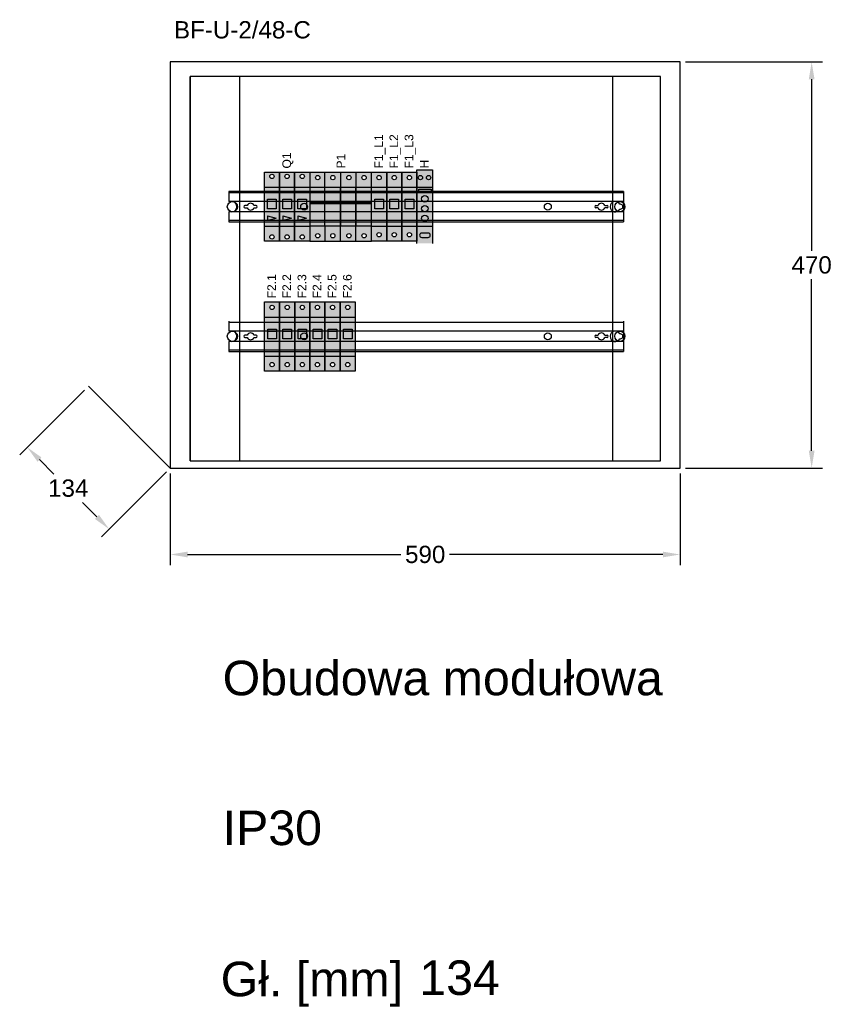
# Model space of a CAD drawing. Header units: millimetres. Extents: x 2267 to 3289, y 1358 to 1509.
# Tile 3 of 3: x 3195 to 3289, y 1389 to 1503. Entities that reach past the tile are written whole.
import ezdxf

# ---------------------------------------------------------------- set-up
doc = ezdxf.new("R2010")
doc.units = ezdxf.units.MM
for name, color, linetype in [('device_rail', 7, 'Continuous'), ('devices', 7, 'Continuous'), ('dimension', 7, 'Continuous'), ('E_TABELKA_opis', 3, 'Continuous'), ('OZNACZENIE', 7, 'Continuous'), ('rear_wall', 7, 'Continuous')]:
    doc.layers.add(name, color=color, linetype=linetype)
doc.styles.get("Standard").update_dxf_attribs({"font": 'arial.ttf'})
doc.dimstyles.get("Standard").update_dxf_attribs({"dimtxt": 0.18, "dimasz": 0.18, "dimexe": 0.18, "dimexo": 0.0625, "dimgap": 0.09, "dimtad": 0, "dimtih": 1, "dimtoh": 1, "dimdec": 4, "dimzin": 0, "dimdsep": 46, "dimtxsty": 'Standard', "dimcen": 0.09, "dimadec": 0, "dimazin": 0, "dimtfac": 1, "dimtdec": 4, "dimtofl": 0, "dimtmove": 0, "dimatfit": 3, "dimfxl": 0, "dimtolj": 1, "dimtzin": 0, "dimarcsym": 0})

# ---------------------------------------------------------------- blocks, each defined once
blk = doc.blocks.new('*D33')
at = {"layer": 'Defpoints', "color": 0, "transparency": 16777216}
for p in [(0, 0), (59, 0), (59, -10)]:
    blk.add_point(p, dxfattribs=at)
at = {"layer": 'dimension', "color": 0, "lineweight": -2, "transparency": 16777216}
for p, q in [((0, -0.62), (0, -11.25)), ((59, -0.62), (59, -11.25)), ((2, -10), (26.67, -10)), ((57, -10), (32.33, -10))]:
    blk.add_line(p, q, dxfattribs=at)
at = {"layer": 'dimension', "color": 0, "transparency": 16777216}
for points in [[(2, -9.67), (2, -10.33), (0, -10)], [(57, -9.67), (57, -10.33), (59, -10)]]:
    blk.add_solid(points, dxfattribs=at)
at = {"layer": 'dimension', "color": 0, "transparency": 16777216, "insert": (29.5, -10), "char_height": 2, "attachment_point": 5}
blk.add_mtext('\\A1;590', dxfattribs=at)
blk = doc.blocks.new('*D34')
at = {"layer": 'Defpoints', "color": 0, "transparency": 16777216}
for p in [(-9.48, 9.48), (-16.55, 2.4), (0, 0)]:
    blk.add_point(p, dxfattribs=at)
at = {"layer": 'dimension', "color": 0, "lineweight": -2, "transparency": 16777216}
for p, q in [((-9.92, 9.03), (-17.43, 1.52)), ((-15.13, 0.99), (-13.46, -0.69)), ((-0.44, -0.44), (-7.95, -7.95)), ((-8.49, -5.66), (-10.16, -3.98))]:
    blk.add_line(p, q, dxfattribs=at)
at = {"layer": 'dimension', "color": 0, "transparency": 16777216}
for points in [[(-14.9, 1.23), (-15.37, 0.75), (-16.55, 2.4)], [(-8.25, -5.42), (-8.72, -5.89), (-7.07, -7.07)]]:
    blk.add_solid(points, dxfattribs=at)
at = {"layer": 'dimension', "color": 0, "transparency": 16777216, "insert": (-11.81, -2.33), "char_height": 2, "attachment_point": 5}
blk.add_mtext('\\A1;134', dxfattribs=at)
blk = doc.blocks.new('*D35')
at = {"layer": 'Defpoints', "color": 0, "transparency": 16777216}
for p in [(59, 47), (59, 0), (74.22, 0)]:
    blk.add_point(p, dxfattribs=at)
at = {"layer": 'dimension', "color": 0, "lineweight": -2, "transparency": 16777216}
for p, q in [((59.62, 47), (75.47, 47)), ((74.22, 45), (74.22, 25.15)), ((74.22, 2), (74.22, 21.85)), ((59.62, 0), (75.47, 0))]:
    blk.add_line(p, q, dxfattribs=at)
at = {"layer": 'dimension', "color": 0, "transparency": 16777216}
for points in [[(73.89, 45), (74.55, 45), (74.22, 47)], [(73.89, 2), (74.55, 2), (74.22, 0)]]:
    blk.add_solid(points, dxfattribs=at)
at = {"layer": 'dimension', "color": 0, "transparency": 16777216, "insert": (74.22, 23.5), "char_height": 2, "attachment_point": 5}
blk.add_mtext('\\A1;470', dxfattribs=at)
blk = doc.blocks.new('opis_rozdzielnicy')
blk.add_text('Gł. [mm]', height=4).set_placement((-75.87, -0.15))
for tag, p in [('RODZAJ_OBUDOWY', (-75.64, 34.68)), ('TYP_OBUDOWY', (-75.64, 26.01)), ('STOPIEN_OCHRONY', (-75.64, 17.34)), ('KLASA_IZOLACJI', (-75.64, 8.67)), ('GLEBOKOSC', (-52.88, 0))]:
    blk.add_attdef(tag, p, '', height=4)
blk = doc.blocks.new('F276284')
at = {"layer": 'devices'}
h = blk.add_hatch(color=9, dxfattribs=at)
h.paths.add_polyline_path([(2.875, -1.25, -1), (2.375, -1.25, -1)], flags=0)
h.paths.add_polyline_path([(1.75, -1.75), (3.5, -1.75), (3.5, 0), (1.75, 0)], flags=0)
h.paths.add_polyline_path([(1.125, -1.25, -1), (0.625, -1.25, -1)], flags=0)
h.paths.add_polyline_path([(1.75, -1.75), (1.75, 0), (0, 0), (0, -1.75)], flags=0)
h.paths.add_polyline_path([(3.125, 2), (2.125, 2), (2.125, 2.875), (2.125, 3.125), (3.125, 3.125), (3.125, 2.875), (3.125, 2.75)], flags=0)
h.paths.add_polyline_path([(2.125, 0.6875), (2.125, 0.8125), (2.125, 0.9375), (2.125, 1.0625), (2.125, 1.1875), (3.125, 0.9375)], flags=0)
h.paths.add_polyline_path([(1.75, 0), (3.5, 0), (3.5, 4.5), (1.75, 4.5)], flags=0)
h.paths.add_polyline_path([(0.375, 2), (0.375, 2.875), (0.375, 3.125), (1.375, 3.125), (1.375, 2.875), (1.375, 2.75), (1.375, 2)], flags=0)
h.paths.add_polyline_path([(0.375, 1.0625), (0.375, 1.1875), (1.375, 0.9375), (0.375, 0.6875), (0.375, 0.8125), (0.375, 0.9375)], flags=0)
h.paths.add_polyline_path([(1.75, 4.5), (0, 4.5), (0, 0), (1.75, 0)], flags=0)
h.paths.add_polyline_path([(1.125, 5.75, -1), (0.625, 5.75, -1)], flags=0)
h.paths.add_polyline_path([(1.75, 6.25), (0, 6.25), (0, 4.5), (1.75, 4.5)], flags=0)
h.paths.add_polyline_path([(2.875, 5.75, -1), (2.375, 5.75, -1)], flags=0)
h.paths.add_polyline_path([(1.75, 4.5), (3.5, 4.5), (3.5, 6.25), (1.75, 6.25)], flags=0)
h.paths.add_polyline_path([(1.375, 2), (1.375, 2.75), (1.375, 2.875), (0.375, 2.875), (0.375, 2)], flags=0)
h.paths.add_polyline_path([(1.375, 3.125), (0.375, 3.125), (0.375, 2.875), (1.375, 2.875)], flags=0)
h.paths.add_polyline_path([(3.125, 2.75), (3.125, 2.875), (2.125, 2.875), (2.125, 2), (3.125, 2)], flags=0)
h.paths.add_polyline_path([(3.125, 3.125), (2.125, 3.125), (2.125, 2.875), (3.125, 2.875)], flags=0)
h.paths.add_polyline_path([(4.625, -1.25, -1), (4.125, -1.25, -1)], flags=0)
h.paths.add_polyline_path([(3.5, -1.75), (5.25, -1.75), (5.25, 0), (3.5, 0)], flags=0)
h.paths.add_polyline_path([(4.875, 2), (3.875, 2), (3.875, 2.875), (3.875, 3.125), (4.875, 3.125), (4.875, 2.875), (4.875, 2.75)], flags=0)
h.paths.add_polyline_path([(3.875, 0.6875), (3.875, 0.8125), (3.875, 0.9375), (3.875, 1.0625), (3.875, 1.1875), (4.875, 0.9375)], flags=0)
h.paths.add_polyline_path([(3.5, 0), (5.25, 0), (5.25, 4.5), (3.5, 4.5)], flags=0)
h.paths.add_polyline_path([(4.875, 2.75), (4.875, 2.875), (3.875, 2.875), (3.875, 2), (4.875, 2)], flags=0)
h.paths.add_polyline_path([(4.875, 3.125), (3.875, 3.125), (3.875, 2.875), (4.875, 2.875)], flags=0)
h.paths.add_polyline_path([(4.625, 5.75, -1), (4.125, 5.75, -1)], flags=0)
h.paths.add_polyline_path([(3.5, 4.5), (5.25, 4.5), (5.25, 6.25), (3.5, 6.25)], flags=0)
h.paths.add_polyline_path([(4.875, 0.9375), (3.875, 1.1875), (3.875, 1.0625), (3.875, 0.9375), (3.875, 0.8125), (3.875, 0.6875)], flags=0)
h.paths.add_polyline_path([(3.125, 0.9375), (2.125, 1.1875), (2.125, 1.0625), (2.125, 0.9375), (2.125, 0.8125), (2.125, 0.6875)], flags=0)
h.paths.add_polyline_path([(0.375, 0.9375), (0.375, 0.8125), (0.375, 0.6875), (1.375, 0.9375), (0.375, 1.1875), (0.375, 1.0625)], flags=0)
at = {"layer": 'devices', "color": 18}
for p, q in [((0, 6.25), (1.75, 6.25)), ((0, -1.75), (0, 6.25)), ((1.75, 6.25), (1.75, -1.75)), ((1.75, -1.75), (1.75, 6.25)), ((1.75, 6.25), (3.5, 6.25)), ((3.5, 6.25), (3.5, -1.75)), ((3.5, -1.75), (3.5, 6.25)), ((3.5, 6.25), (5.25, 6.25)), ((5.25, 6.25), (5.25, -1.75)), ((0.375, 2.875), (0.375, 3.125)), ((0.375, 3.125), (1.375, 3.125)), ((0.375, 2.875), (1.375, 2.875)), ((0.375, 2), (0.375, 2.875)), ((1.375, 3.125), (1.375, 2.75)), ((1.375, 2.875), (1.375, 2)), ((2.125, 3.125), (3.125, 3.125)), ((2.125, 2.875), (2.125, 3.125)), ((2.125, 2), (2.125, 2.875)), ((2.125, 2.875), (3.125, 2.875)), ((3.125, 3.125), (3.125, 2.75)), ((3.125, 2.875), (3.125, 2)), ((3.875, 3.125), (4.875, 3.125)), ((3.875, 2.875), (3.875, 3.125)), ((3.875, 2), (3.875, 2.875)), ((3.875, 2.875), (4.875, 2.875)), ((4.875, 3.125), (4.875, 2.75)), ((4.875, 2.875), (4.875, 2)), ((1.375, 2), (0.375, 2)), ((0.375, 1.1875), (1.375, 0.9375)), ((0.375, 1.1875), (0.375, 1.0625)), ((3.125, 2), (2.125, 2)), ((2.125, 1.1875), (2.125, 1.0625)), ((2.125, 1.1875), (3.125, 0.9375)), ((4.875, 2), (3.875, 2)), ((3.875, 1.1875), (3.875, 1.0625)), ((3.875, 1.1875), (4.875, 0.9375)), ((0.375, 1.0625), (0.375, 0.9375)), ((0.375, 0.6875), (1.375, 0.9375)), ((0.375, 0.9375), (0.375, 0.8125)), ((0.375, 0.8125), (0.375, 0.6875)), ((2.125, 1.0625), (2.125, 0.9375)), ((2.125, 0.9375), (2.125, 0.8125)), ((2.125, 0.6875), (3.125, 0.9375)), ((2.125, 0.8125), (2.125, 0.6875)), ((3.875, 1.0625), (3.875, 0.9375)), ((3.875, 0.9375), (3.875, 0.8125)), ((3.875, 0.6875), (4.875, 0.9375)), ((3.875, 0.8125), (3.875, 0.6875)), ((1.75, -1.75), (0, -1.75)), ((3.5, -1.75), (1.75, -1.75)), ((5.25, -1.75), (3.5, -1.75))]:
    blk.add_line(p, q, dxfattribs=at)
at = {"layer": 'devices', "color": 18, "linetype": 'Continuous'}
for p, q in [((0, 4.5), (1.75, 4.5)), ((1.75, 4.5), (3.5, 4.5)), ((3.5, 4.5), (5.25, 4.5)), ((0, 0), (1.75, 0)), ((1.75, 0), (3.5, 0)), ((3.5, 0), (5.25, 0))]:
    blk.add_line(p, q, dxfattribs=at)
for centre in [(0.875, 5.75), (2.625, 5.75), (4.375, 5.75), (0.875, -1.25), (2.625, -1.25), (4.375, -1.25)]:
    blk.add_circle(centre, 0.25, dxfattribs=at)
at = {"flags": 1}
for tag, p in [('BD', (6.4478, 3.3797)), ('NK', (6.4478, 1.3875)), ('TYP', (6.4478, -0.2126)), ('PO', (6.4478, -1.75))]:
    blk.add_attdef(tag, p, '', height=1, dxfattribs=at)
at = {"layer": 'OZNACZENIE'}
blk.add_attdef('OZ', (3.08, 6.6655), '', height=1, rotation=90, dxfattribs=at)
blk = doc.blocks.new('F952530410')
at = {"layer": 'devices'}
h = blk.add_hatch(color=9, dxfattribs=at)
h.paths.add_polyline_path([(5.35, 0), (5.4, 0), (7.15, 0), (7.15, 2.62), (5.4, 2.62), (5.35, 2.62), (5.35, 0.25)], flags=0)
h.paths.add_polyline_path([(5.35, 0.25), (5.35, 2.62), (3.6, 2.62), (3.55, 2.62), (3.55, 0.25), (3.55, 0), (3.6, 0), (5.35, 0)], flags=0)
h.paths.add_polyline_path([(4.78, -1.13, -1), (4.28, -1.13, -1)], flags=0)
h.paths.add_polyline_path([(3.6, 0), (3.55, 0), (3.55, -1.75), (3.6, -1.75), (5.35, -1.75), (5.35, 0)], flags=0)
h.paths.add_polyline_path([(3.55, 2.62), (1.8, 2.62), (1.75, 2.62), (1.75, 0), (1.8, 0), (3.55, 0), (3.55, 0.25)], flags=0)
h.paths.add_polyline_path([(3.6, 2.62), (5.35, 2.62), (5.35, 2.75), (3.6, 2.75), (3.55, 2.75), (3.55, 2.62)], flags=0)
h.paths.add_polyline_path([(2.93, -1.13, -1), (2.43, -1.13, -1)], flags=0)
h.paths.add_polyline_path([(1.8, 0), (1.75, 0), (1.75, -1.75), (1.8, -1.75), (3.55, -1.75), (3.55, 0)], flags=0)
h.paths.add_polyline_path([(4.78, 5.62, -1), (4.28, 5.62, -1)], flags=0)
h.paths.add_polyline_path([(5.35, 4.5), (5.35, 6.25), (3.6, 6.25), (3.55, 6.25), (3.55, 4.5), (3.6, 4.5)], flags=0)
h.paths.add_polyline_path([(5.35, 2.75), (5.4, 2.75), (7.15, 2.75), (7.15, 4.5), (5.4, 4.5), (5.35, 4.5)], flags=0)
h.paths.add_polyline_path([(5.35, 2.62), (5.4, 2.62), (7.15, 2.62), (7.15, 2.75), (5.4, 2.75), (5.35, 2.75)], flags=0)
h.paths.add_polyline_path([(3.55, 2.75), (3.6, 2.75), (5.35, 2.75), (5.35, 4.5), (3.6, 4.5), (3.55, 4.5)], flags=0)
h.paths.add_polyline_path([(3.55, 4.5), (1.8, 4.5), (1.75, 4.5), (1.75, 2.75), (1.8, 2.75), (3.55, 2.75)], flags=0)
h.paths.add_polyline_path([(2.93, 5.62, -1), (2.43, 5.62, -1)], flags=0)
h.paths.add_polyline_path([(3.55, 6.25), (1.8, 6.25), (1.75, 6.25), (1.75, 4.5), (1.8, 4.5), (3.55, 4.5)], flags=0)
h.paths.add_polyline_path([(1.18, -1.13, -1), (0.68, -1.13, -1)], flags=0)
h.paths.add_polyline_path([(0, 0), (0, -1.75), (1.75, -1.75), (1.75, 0)], flags=0)
h.paths.add_polyline_path([(0, 0), (1.75, 0), (1.75, 2.62), (0, 2.62)], flags=0)
h.paths.add_polyline_path([(3.55, 2.75), (1.8, 2.75), (1.75, 2.75), (1.75, 2.62), (1.8, 2.62), (3.55, 2.62)], flags=0)
h.paths.add_polyline_path([(1.75, 4.5), (0, 4.5), (0, 2.75), (1.75, 2.75)], flags=0)
h.paths.add_polyline_path([(1.18, 5.62, -1), (0.68, 5.62, -1)], flags=0)
h.paths.add_polyline_path([(1.75, 6.25), (0, 6.25), (0, 4.5), (1.75, 4.5)], flags=0)
h.paths.add_polyline_path([(1.75, 2.75), (0, 2.75), (0, 2.62), (1.75, 2.62)], flags=0)
h.paths.add_polyline_path([(6.53, 5.62, -1), (6.03, 5.62, -1)], flags=0)
h.paths.add_polyline_path([(5.4, 4.5), (7.15, 4.5), (7.15, 6.25), (5.4, 6.25), (5.35, 6.25), (5.35, 4.5)], flags=0)
h.paths.add_polyline_path([(6.53, -1.13, -1), (6.03, -1.13, -1)], flags=0)
h.paths.add_polyline_path([(5.4, 0), (5.35, 0), (5.35, -1.75), (5.4, -1.75), (7.15, -1.75), (7.15, 0)], flags=0)
h = blk.add_hatch(color=9, dxfattribs=at)
h.paths.add_polyline_path([(5.35, 0), (5.4, 0), (7.15, 0), (7.15, 2.62), (5.4, 2.62), (5.35, 2.62), (5.35, 0.25)], flags=0)
h.paths.add_polyline_path([(5.35, 0.25), (5.35, 2.62), (3.6, 2.62), (3.55, 2.62), (3.55, 0.25), (3.55, 0), (3.6, 0), (5.35, 0)], flags=0)
h.paths.add_polyline_path([(4.78, -1.13, -1), (4.28, -1.13, -1)], flags=0)
h.paths.add_polyline_path([(3.6, 0), (3.55, 0), (3.55, -1.75), (3.6, -1.75), (5.35, -1.75), (5.35, 0)], flags=0)
h.paths.add_polyline_path([(3.55, 2.62), (1.8, 2.62), (1.75, 2.62), (1.75, 0), (1.8, 0), (3.55, 0), (3.55, 0.25)], flags=0)
h.paths.add_polyline_path([(3.6, 2.62), (5.35, 2.62), (5.35, 2.75), (3.6, 2.75), (3.55, 2.75), (3.55, 2.62)], flags=0)
h.paths.add_polyline_path([(2.93, -1.13, -1), (2.43, -1.13, -1)], flags=0)
h.paths.add_polyline_path([(1.8, 0), (1.75, 0), (1.75, -1.75), (1.8, -1.75), (3.55, -1.75), (3.55, 0)], flags=0)
h.paths.add_polyline_path([(4.78, 5.62, -1), (4.28, 5.62, -1)], flags=0)
h.paths.add_polyline_path([(5.35, 4.5), (5.35, 6.25), (3.6, 6.25), (3.55, 6.25), (3.55, 4.5), (3.6, 4.5)], flags=0)
h.paths.add_polyline_path([(5.35, 2.75), (5.4, 2.75), (7.15, 2.75), (7.15, 4.5), (5.4, 4.5), (5.35, 4.5)], flags=0)
h.paths.add_polyline_path([(5.35, 2.62), (5.4, 2.62), (7.15, 2.62), (7.15, 2.75), (5.4, 2.75), (5.35, 2.75)], flags=0)
h.paths.add_polyline_path([(3.55, 2.75), (3.6, 2.75), (5.35, 2.75), (5.35, 4.5), (3.6, 4.5), (3.55, 4.5)], flags=0)
h.paths.add_polyline_path([(3.55, 4.5), (1.8, 4.5), (1.75, 4.5), (1.75, 2.75), (1.8, 2.75), (3.55, 2.75)], flags=0)
h.paths.add_polyline_path([(2.93, 5.62, -1), (2.43, 5.62, -1)], flags=0)
h.paths.add_polyline_path([(3.55, 6.25), (1.8, 6.25), (1.75, 6.25), (1.75, 4.5), (1.8, 4.5), (3.55, 4.5)], flags=0)
h.paths.add_polyline_path([(1.18, -1.13, -1), (0.68, -1.13, -1)], flags=0)
h.paths.add_polyline_path([(0, 0), (0, -1.75), (1.75, -1.75), (1.75, 0)], flags=0)
h.paths.add_polyline_path([(0, 0), (1.75, 0), (1.75, 2.62), (0, 2.62)], flags=0)
h.paths.add_polyline_path([(3.55, 2.75), (1.8, 2.75), (1.75, 2.75), (1.75, 2.62), (1.8, 2.62), (3.55, 2.62)], flags=0)
h.paths.add_polyline_path([(1.75, 4.5), (0, 4.5), (0, 2.75), (1.75, 2.75)], flags=0)
h.paths.add_polyline_path([(1.18, 5.62, -1), (0.68, 5.62, -1)], flags=0)
h.paths.add_polyline_path([(1.75, 6.25), (0, 6.25), (0, 4.5), (1.75, 4.5)], flags=0)
h.paths.add_polyline_path([(1.75, 2.75), (0, 2.75), (0, 2.62), (1.75, 2.62)], flags=0)
h.paths.add_polyline_path([(6.53, 5.62, -1), (6.03, 5.62, -1)], flags=0)
h.paths.add_polyline_path([(5.4, 4.5), (7.15, 4.5), (7.15, 6.25), (5.4, 6.25), (5.35, 6.25), (5.35, 4.5)], flags=0)
h.paths.add_polyline_path([(6.53, -1.13, -1), (6.03, -1.13, -1)], flags=0)
h.paths.add_polyline_path([(5.4, 0), (5.35, 0), (5.35, -1.75), (5.4, -1.75), (7.15, -1.75), (7.15, 0)], flags=0)
at = {"layer": 'devices', "color": 18}
for p, q in [((0, 6.25), (1.8, 6.25)), ((0, 6.25), (0, -1.75)), ((0, 6.25), (1.8, 6.25)), ((0, 6.25), (0, -1.75)), ((1.75, 4.5), (1.75, 6.25)), ((1.75, 4.5), (1.75, 6.25)), ((1.8, 6.25), (3.6, 6.25)), ((1.8, 6.25), (3.6, 6.25)), ((3.55, 6.25), (3.55, 0)), ((3.55, 6.25), (3.55, 0)), ((3.6, 6.25), (5.4, 6.25)), ((3.6, 6.25), (5.4, 6.25)), ((5.35, 6.25), (5.35, 0)), ((5.35, 6.25), (5.35, 0)), ((5.4, 6.25), (7.15, 6.25)), ((5.4, 6.25), (7.15, 6.25)), ((7.15, -1.75), (7.15, 6.25)), ((7.15, -1.75), (7.15, 6.25)), ((0, 4.5), (1.8, 4.5)), ((0, 4.5), (1.8, 4.5)), ((0, 4.5), (1.8, 4.5)), ((1.75, 0), (1.75, 4.5)), ((1.75, 0), (1.75, 4.5)), ((1.75, 0), (1.75, 4.5)), ((1.8, 4.5), (3.6, 4.5)), ((1.8, 4.5), (3.6, 4.5)), ((1.8, 4.5), (3.6, 4.5)), ((3.55, 0), (3.55, 4.5)), ((3.55, 0), (3.55, 4.5)), ((3.55, 0), (3.55, 4.5)), ((3.6, 4.5), (5.4, 4.5)), ((3.6, 4.5), (5.4, 4.5)), ((3.6, 4.5), (5.4, 4.5)), ((5.35, 0), (5.35, 4.5)), ((5.35, 0), (5.35, 4.5)), ((5.35, 0), (5.35, 4.5)), ((5.4, 4.5), (7.15, 4.5)), ((5.4, 4.5), (7.15, 4.5)), ((5.4, 4.5), (7.15, 4.5)), ((0, 2.75), (1.8, 2.75)), ((0, 2.75), (1.8, 2.75)), ((0, 2.75), (1.8, 2.75)), ((0, 2.62), (1.8, 2.62)), ((0, 2.62), (1.8, 2.62)), ((0, 2.62), (1.8, 2.62)), ((1.8, 2.75), (3.6, 2.75)), ((1.8, 2.75), (3.6, 2.75)), ((1.8, 2.75), (3.6, 2.75)), ((1.8, 2.62), (3.6, 2.62)), ((1.8, 2.62), (3.6, 2.62)), ((1.8, 2.62), (3.6, 2.62)), ((3.6, 2.75), (5.4, 2.75)), ((3.6, 2.75), (5.4, 2.75)), ((3.6, 2.75), (5.4, 2.75)), ((3.6, 2.62), (5.4, 2.62)), ((3.6, 2.62), (5.4, 2.62)), ((3.6, 2.62), (5.4, 2.62)), ((5.4, 2.75), (7.15, 2.75)), ((5.4, 2.75), (7.15, 2.75)), ((5.4, 2.75), (7.15, 2.75)), ((5.4, 2.62), (7.15, 2.62)), ((5.4, 2.62), (7.15, 2.62)), ((5.4, 2.62), (7.15, 2.62)), ((1.8, 0), (0, 0)), ((1.8, 0), (0, 0)), ((1.8, 0), (0, 0)), ((1.75, 0), (1.75, -1.75)), ((1.75, 0), (1.75, -1.75)), ((1.75, 0), (1.75, -1.75)), ((3.6, 0), (1.8, 0)), ((3.6, 0), (1.8, 0)), ((3.6, 0), (1.8, 0)), ((3.55, -1.75), (3.55, 0.25)), ((3.55, -1.75), (3.55, 0.25)), ((3.55, -1.75), (3.55, 0.25)), ((5.4, 0), (3.6, 0)), ((5.4, 0), (3.6, 0)), ((5.4, 0), (3.6, 0)), ((5.35, -1.75), (5.35, 0.25)), ((5.35, -1.75), (5.35, 0.25)), ((5.35, -1.75), (5.35, 0.25)), ((7.15, 0), (5.4, 0)), ((7.15, 0), (5.4, 0)), ((7.15, 0), (5.4, 0)), ((0, -1.75), (1.8, -1.75)), ((0, -1.75), (1.8, -1.75)), ((0, -1.75), (1.8, -1.75)), ((1.8, -1.75), (3.6, -1.75)), ((1.8, -1.75), (3.6, -1.75)), ((1.8, -1.75), (3.6, -1.75)), ((3.6, -1.75), (5.4, -1.75)), ((3.6, -1.75), (5.4, -1.75)), ((3.6, -1.75), (5.4, -1.75)), ((5.4, -1.75), (7.15, -1.75)), ((5.4, -1.75), (7.15, -1.75)), ((5.4, -1.75), (7.15, -1.75))]:
    blk.add_line(p, q, dxfattribs=at)
for centre in [(0.93, 5.62), (0.93, 5.62), (0.93, 5.62), (2.67, 5.62), (2.67, 5.62), (2.67, 5.62), (4.53, 5.62), (4.53, 5.62), (4.53, 5.62), (6.28, 5.62), (6.28, 5.62), (6.28, 5.62), (0.93, -1.12), (0.93, -1.12), (0.93, -1.12), (2.67, -1.12), (2.67, -1.12), (2.67, -1.12), (4.53, -1.12), (4.53, -1.12), (4.53, -1.12), (6.28, -1.12), (6.28, -1.12), (6.28, -1.12)]:
    blk.add_circle(centre, 0.25, dxfattribs=at)
at = {"flags": 1}
for tag, p in [('BD', (8.97, 3.38)), ('NK', (8.97, 1.39)), ('TYP', (8.97, -0.21)), ('PO', (8.97, -1.75))]:
    blk.add_attdef(tag, p, '', height=1, dxfattribs=at)
at = {"layer": 'OZNACZENIE'}
blk.add_attdef('OZ', (4.1, 6.67), '', height=1, rotation=90, dxfattribs=at)
blk = doc.blocks.new('247596')
at = {"layer": 'devices'}
h = blk.add_hatch(color=9, dxfattribs=at)
h.paths.add_polyline_path([(1.38, 2), (1.38, 2.75), (1.38, 2.88), (0.38, 2.88), (0.38, 2)], flags=0)
h.paths.add_polyline_path([(1.38, 3.12), (0.38, 3.12), (0.38, 2.88), (1.38, 2.88)], flags=0)
h.paths.add_polyline_path([(1.12, 5.62, -1), (0.62, 5.62, -1)], flags=0)
h.paths.add_polyline_path([(0, 4.5), (1.75, 4.5), (1.75, 6.25), (0, 6.25)], flags=0)
h.paths.add_polyline_path([(0.38, 2), (0.38, 2.88), (0.38, 3.12), (1.38, 3.12), (1.38, 2.88), (1.38, 2.75), (1.38, 2)], flags=0)
h.paths.add_polyline_path([(0, 0), (1.75, 0), (1.75, 4.5), (0, 4.5)], flags=0)
h.paths.add_polyline_path([(1.12, -1, -1), (0.62, -1, -1)], flags=0)
h.paths.add_polyline_path([(0, -1.75), (1.75, -1.75), (1.75, 0), (0, 0)], flags=0)
at = {"layer": 'devices', "color": 18}
for p, q in [((0, -1.75), (0, 6.25)), ((0, 6.25), (1.75, 6.25)), ((1.75, 6.25), (1.75, -1.75)), ((0, 4.5), (1.75, 4.5)), ((0.38, 2.88), (0.38, 3.12)), ((0.38, 3.12), (1.38, 3.12)), ((0.38, 2.88), (1.38, 2.88)), ((0.38, 2), (0.38, 2.88)), ((1.38, 3.12), (1.38, 2.75)), ((1.38, 2.88), (1.38, 2)), ((1.38, 2), (0.38, 2)), ((0, 0), (1.75, 0)), ((1.75, -1.75), (0, -1.75))]:
    blk.add_line(p, q, dxfattribs=at)
for centre in [(0.88, 5.62), (0.88, -1)]:
    blk.add_circle(centre, 0.25, dxfattribs=at)
at = {"flags": 1}
for tag, p in [('BD', (3.65, 3.38)), ('NK', (3.65, 1.39)), ('TYP', (3.65, -0.21)), ('PO', (3.65, -1.75))]:
    blk.add_attdef(tag, p, '', height=1, dxfattribs=at)
at = {"layer": 'OZNACZENIE'}
blk.add_attdef('OZ', (1.33, 6.67), '', height=1, rotation=90, dxfattribs=at)
blk = doc.blocks.new('lampka-3f')
h = blk.add_hatch(color=9)
h.dxf.hatch_style = 1
h.paths.add_polyline_path([(1.8, 8.5), (0, 8.5), (0, 6.5), (1.8, 6.5)])
h.paths.add_polyline_path([(1.1, 7.61, -1), (1.6, 7.61, -1)], flags=0)
h.paths.add_polyline_path([(0.15, 7.61, -1), (0.65, 7.61, -1)], flags=16)
h.paths.add_polyline_path([(1.8, 6.5), (0, 6.5), (0, 2), (1.8, 2)])
h.paths.add_polyline_path([(0.22, 5.94), (0.22, 6.26), (1.64, 6.26), (1.64, 5.94)], flags=16)
h.paths.add_polyline_path([(1.28, 5.16, -1), (0.53, 5.16, -1)], flags=0)
h.paths.add_polyline_path([(1.28, 4.02, -1), (0.53, 4.02, -1)], flags=16)
h.paths.add_polyline_path([(1.28, 2.9, -1), (0.53, 2.9, -1)], flags=16)
h.paths.add_polyline_path([(1.1, 7.61, 1), (1.6, 7.61, 1)], flags=16)
h.paths.add_polyline_path([(0.65, 7.61, 1), (0.15, 7.61, 1)], flags=0)
h.paths.add_polyline_path([(1.64, 6.26), (0.22, 6.26), (0.22, 5.94), (1.64, 5.94)], flags=16)
h.paths.add_polyline_path([(1.28, 5.16, 1), (0.53, 5.16, 1)], flags=16)
h.paths.add_polyline_path([(0.53, 4.02, 1), (1.28, 4.02, 1)], flags=0)
h.paths.add_polyline_path([(1.8, 2), (0, 2), (0, 0), (1.8, 0)])
h.paths.add_polyline_path([(1.3, 1.19, -1), (1.3, 0.69), (0.55, 0.69, -1), (0.55, 1.19)], flags=0)
h.paths.add_polyline_path([(1.3, 1.19), (0.55, 1.19, 1), (0.55, 0.69), (1.3, 0.69, 1)], flags=16)
h = blk.add_hatch(color=9)
h.dxf.hatch_style = 1
h.paths.add_polyline_path([(1.1, 7.61, 1), (1.6, 7.61, 1)])
h.paths.add_polyline_path([(0.65, 7.61, 1), (0.15, 7.61, 1)])
h.paths.add_polyline_path([(0.22, 6.26), (0.22, 5.94), (1.64, 5.94), (1.64, 6.26)])
h.paths.add_polyline_path([(0.53, 4.02, 1), (1.28, 4.02, 1)])
h.paths.add_polyline_path([(0.53, 5.16, 1), (1.28, 5.16, 1)])
h.paths.add_polyline_path([(0.53, 2.9, 1), (1.28, 2.9, 1)])
h.paths.add_polyline_path([(0.55, 1.19, 1), (0.55, 0.69), (1.3, 0.69, 1), (1.3, 1.19)])
at = {"layer": 'devices', "color": 18}
for p, q in [((0, 8.5), (1.8, 8.5)), ((0, 0), (0, 8.5)), ((1.8, 8.5), (1.8, 0)), ((0, 6.5), (1.8, 6.5)), ((0, 2), (1.8, 2)), ((1.3, 1.19), (0.55, 1.19)), ((0.55, 0.69), (1.3, 0.69))]:
    blk.add_line(p, q, dxfattribs=at)
blk.add_lwpolyline([(0.22, 6.26), (1.64, 6.26), (1.64, 5.94), (0.22, 5.94)], close=True, dxfattribs=at)
for centre, radius in [((0.4, 7.61), 0.25), ((1.35, 7.61), 0.25), ((0.91, 5.16), 0.375), ((0.91, 4.02), 0.375), ((0.91, 2.9), 0.375)]:
    blk.add_circle(centre, radius, dxfattribs=at)
for centre, start, end in [((0.55, 0.94), 90, 270), ((1.3, 0.94), 270, 90)]:
    blk.add_arc(centre, 0.25, start, end, dxfattribs=at)
blk.add_attdef('H', (1.37, 8.67), '', height=1, rotation=90)
blk = doc.blocks.new('113691a')
at = {"layer": 'device_rail', "color": 18}
for p, q in [((52.440275, 32), (6.759725, 32)), ((6.759725, 32), (6.759725, 30.85)), ((52.440275, 32), (52.440275, 28.5)), ((52.440275, 31.836203), (6.759725, 31.836203)), ((7.109725, 30.85), (6.759725, 30.85)), ((52.440275, 30.85), (7.109725, 30.85)), ((7.109725, 29.65), (6.759725, 29.65)), ((6.759725, 29.65), (6.759725, 28.5)), ((52.440275, 29.65), (7.109725, 29.65)), ((8.9118, 30.37945), (8.642284, 30.37945)), ((8.642284, 30.120551), (8.9118, 30.120551)), ((9.938265, 30.37945), (9.668749, 30.37945)), ((9.668749, 30.120551), (9.938265, 30.120551)), ((49.242284, 30.37945), (49.5118, 30.37945)), ((49.5118, 30.120551), (49.242284, 30.120551)), ((50.268749, 30.37945), (50.538265, 30.37945)), ((50.538265, 30.120551), (50.268749, 30.120551)), ((52.440275, 28.663797), (6.759725, 28.663797)), ((6.759725, 28.5), (52.440275, 28.5)), ((6.759725, 17), (6.759725, 15.85)), ((52.440275, 16.836203), (6.759725, 16.836203)), ((52.440275, 17), (52.440275, 13.5)), ((7.109725, 15.85), (6.759725, 15.85)), ((52.440275, 15.85), (7.109725, 15.85)), ((8.9118, 15.37945), (8.642284, 15.37945)), ((8.642284, 15.120551), (8.9118, 15.120551)), ((9.938265, 15.37945), (9.668749, 15.37945)), ((9.668749, 15.120551), (9.938265, 15.120551)), ((49.242284, 15.37945), (49.5118, 15.37945)), ((49.5118, 15.120551), (49.242284, 15.120551)), ((50.268749, 15.37945), (50.538265, 15.37945)), ((50.538265, 15.120551), (50.268749, 15.120551)), ((7.109725, 14.65), (6.759725, 14.65)), ((6.759725, 14.65), (6.759725, 13.5)), ((52.440275, 14.65), (7.109725, 14.65)), ((52.440275, 13.663797), (6.759725, 13.663797)), ((6.759725, 13.5), (52.440275, 13.5))]:
    blk.add_line(p, q, dxfattribs=at)
for centre in [(15.490275, 30.25), (43.690275, 30.25), (15.490275, 15.25), (43.690275, 15.25)]:
    blk.add_circle(centre, 0.4, dxfattribs=at)
for centre, radius, start, end in [((7.109725, 30.25), 0.6, 270, 90), ((51.490275, 30.25), 0.6, 27.19530419, 332.80469581), ((8.642284, 30.25), 0.12945, 90, 270), ((9.290275, 30.25), 0.4, 18.88222606, 161.11777394), ((9.290275, 30.25), 0.4, 198.88222606, 341.11777394), ((9.938265, 30.25), 0.12945, 270, 90), ((49.242284, 30.25), 0.12945, 90, 270), ((49.890275, 30.25), 0.4, 18.88222606, 161.11777394), ((49.890275, 30.25), 0.4, 198.88222606, 341.11777394), ((50.538265, 30.25), 0.12945, 270, 90), ((52.090275, 30.25), 0.282123, 256.4023479, 103.5976521), ((7.109725, 15.25), 0.6, 270, 90), ((8.642284, 15.25), 0.12945, 90, 270), ((9.290275, 15.25), 0.4, 18.88222606, 161.11777394), ((9.290275, 15.25), 0.4, 198.88222606, 341.11777394), ((9.938265, 15.25), 0.12945, 270, 90), ((49.242284, 15.25), 0.12945, 90, 270), ((49.890275, 15.25), 0.4, 18.88222606, 161.11777394), ((49.890275, 15.25), 0.4, 198.88222606, 341.11777394), ((50.538265, 15.25), 0.12945, 270, 90), ((51.490275, 15.25), 0.6, 27.19530419, 332.80469581), ((52.090275, 15.25), 0.282123, 256.4023479, 103.5976521)]:
    blk.add_arc(centre, radius, start, end, dxfattribs=at)
at = {"layer": 'dimension'}
blk.add_line((0, 0), (-9.475231, 9.475231), dxfattribs=at)
at = {"layer": 'rear_wall', "color": 18}
for p, q in [((2.291086, 40), (2.291086, 45.321015)), ((2.291086, 0.821015), (2.291086, 40))]:
    blk.add_line(p, q, dxfattribs=at)
for points in [[(0, 0), (59, 0), (59, 47), (0, 47)], [(2.291086, 0.821015), (56.708914, 0.821015), (56.708914, 45.321015), (2.291086, 45.321015)], [(8, 0.821015), (51.2, 0.821015), (51.2, 45.321015), (8, 45.321015)]]:
    blk.add_lwpolyline(points, close=True, dxfattribs=at)
for centre in [(7.185499, 30.25), (52.0145, 30.25), (7.185499, 15.25), (52.0145, 15.25)]:
    blk.add_circle(centre, 0.590412, dxfattribs=at)
at = {"flags": 1}
for tag, p in [('BD', (105.345565, 16.910565)), ('NK', (105.345565, 14.918438)), ('TYP', (105.345565, 13.318332)), ('PO', (105.345565, 11.780908))]:
    blk.add_attdef(tag, p, '', height=1, dxfattribs=at)
at = {"layer": 'dimension'}
dim = blk.add_linear_dim(base=(74.219846, 0), p1=(59, 47), p2=(59, 0), angle=90, text='470', dimstyle='Standard', override={"dimtxt": 2, "dimasz": 2, "dimexe": 1.25, "dimexo": 0.625, "dimgap": 0.625, "dimlfac": 10, "dimzin": 8, "dimlunit": 6, "dimtzin": 8}, dxfattribs=at)
dim.commit()
dim.dimension.update_dxf_attribs({"geometry": '*D35', "text_midpoint": (74.219846, 23.5), "dimtype": 128})
dim = blk.add_aligned_dim(p1=(0, 0), p2=(-9.475231, 9.475231), distance=10, dimstyle='Standard', override={"dimtxt": 2, "dimasz": 2, "dimexe": 1.25, "dimexo": 0.625, "dimgap": 0.625, "dimlfac": 10, "dimzin": 8, "dimlunit": 6, "dimtzin": 8}, dxfattribs=at)
dim.commit()
dim.dimension.update_dxf_attribs({"geometry": '*D34', "text_midpoint": (-11.808683, -2.333452)})
dim = blk.add_linear_dim(base=(59, -10), p1=(0, 0), p2=(59, 0), dimstyle='Standard', override={"dimtxt": 2, "dimasz": 2, "dimexe": 1.25, "dimexo": 0.625, "dimgap": 0.625, "dimlfac": 10, "dimzin": 8, "dimlunit": 6, "dimtzin": 8}, dxfattribs=at)
dim.commit()
dim.dimension.update_dxf_attribs({"geometry": '*D33', "text_midpoint": (29.5, -10)})

msp = doc.modelspace()

# ---------------------------------------------------------------- block references
msp.add_blockref('113691a', (3212.36, 1450.74))
for name, p, values in [('247596', (3235.65, 1478.74), {'OZ': 'F1_L1'}), ('247596', (3237.4, 1478.74), {'OZ': 'F1_L2'}), ('247596', (3239.15, 1478.74), {'OZ': 'F1_L3'}), ('F276284', (3223.25, 1478.74), {'OZ': 'Q1'}), ('F952530410', (3228.5, 1478.74), {'OZ': 'P1'}), ('lampka-3f', (3240.9, 1476.74), {'H': 'H'}), ('247596', (3223.26, 1463.71), {'OZ': 'F2.1'}), ('247596', (3225.01, 1463.71), {'OZ': 'F2.2'}), ('247596', (3226.76, 1463.71), {'OZ': 'F2.3'}), ('247596', (3228.51, 1463.71), {'OZ': 'F2.4'}), ('247596', (3230.26, 1463.71), {'OZ': 'F2.5'}), ('247596', (3232.01, 1463.71), {'OZ': 'F2.6'}), ('opis_rozdzielnicy', (3294.06, 1389.77), {'RODZAJ_OBUDOWY': 'Obudowa modułowa', 'STOPIEN_OCHRONY': 'IP30', 'GLEBOKOSC': '134'})]:
    msp.add_blockref(name, p).add_auto_attribs(values)

# ---------------------------------------------------------------- texts
at = {"layer": 'E_TABELKA_opis', "insert": (3212.79, 1502.46), "char_height": 2, "attachment_point": 1}
msp.add_mtext_dynamic_manual_height_columns('BF-U-2/48-C', width=63.2787, gutter_width=12.5, heights=[0], dxfattribs=at)

doc.saveas('drawing.dxf')
